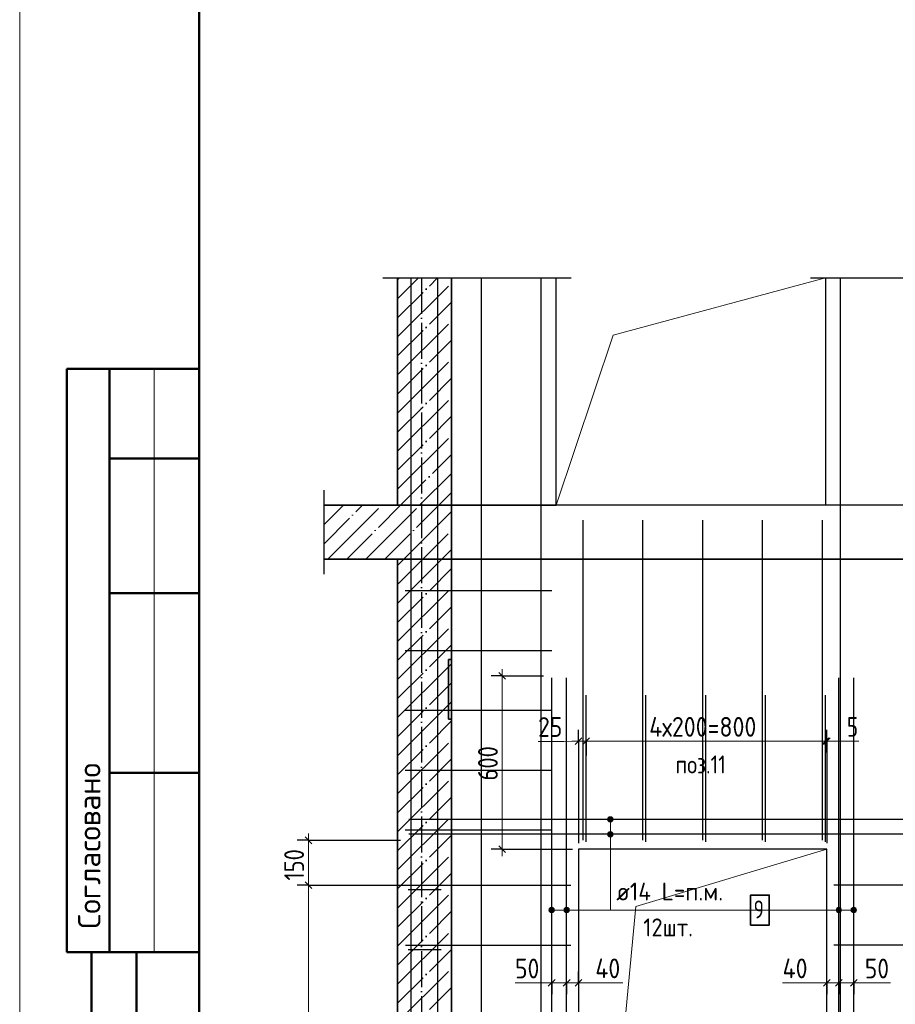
# Model space of a CAD drawing. Header units: millimetres. Extents: x -49773 to 2322955, y -3321 to 58485.
# Tile 114 of 256: x 536917 to 546674, y 6994 to 17966. Entities that reach past the tile are written whole.
import ezdxf

# ---------------------------------------------------------------- set-up
doc = ezdxf.new("R2010")
doc.units = ezdxf.units.MM
doc.linetypes.add('______11', pattern=[500, 400, -50, 0, -50])
doc.linetypes.add('______5', pattern=[1100, 800, -100, 100, -100])
for name, color, linetype, lineweight in [('Standard', 7, 'Continuous', 25), ('Арм.стержн. Арматура края', 96, 'Continuous', 35), ('Арм.стержн. вертикальными 1', 22, 'Continuous', 35), ('Арм.стержн. Доп. арматура', 180, 'Continuous', 35), ('Арм.стержн. Хомут', 240, 'Continuous', 35), ('Перекрытие_ общее', 7, 'Continuous', 35), ('Размерная линия_ общее', 7, 'Continuous', 13), ('Стена_ общее', 7, 'Continuous', 35)]:
    doc.layers.add(name, color=color, linetype=linetype, lineweight=lineweight)
doc.layers.add('Осевая линия_ общее', color=7, linetype='______5', lineweight=13, true_color=0xa0a0a0)
doc.styles.add('ISOCPEUR', font='txt')

msp = doc.modelspace()

# ---------------------------------------------------------------- hatches: boundary and pattern name
at = {"layer": 'Арм.стержн. Доп. арматура', "linetype": 'Continuous', "lineweight": 13, "transparency": 33554687}
for points in [[(543468.7, 9055.2), (543528.7, 9055.2), (543524.5, 9070.2)], [(543468.7, 9055.2), (543524.5, 9070.2), (543472.9, 9070.2)], [(543468.7, 9055.2), (543528.7, 9055.2), (543524.5, 9070.2)], [(543468.7, 9055.2), (543524.5, 9070.2), (543472.9, 9070.2)], [(543472.9, 9040.2), (543528.7, 9055.2), (543468.7, 9055.2)], [(543472.9, 9040.2), (543528.7, 9055.2), (543468.7, 9055.2)], [(543472.9, 9070.2), (543524.5, 9070.2), (543513.7, 9081)], [(543472.9, 9070.2), (543513.7, 9081), (543483.7, 9081)], [(543472.9, 9070.2), (543524.5, 9070.2), (543513.7, 9081)], [(543472.9, 9070.2), (543513.7, 9081), (543483.7, 9081)], [(543472.9, 9040.2), (543524.5, 9040.2), (543528.7, 9055.2)], [(543472.9, 9040.2), (543524.5, 9040.2), (543528.7, 9055.2)], [(543483.7, 9029.4), (543524.5, 9040.2), (543472.9, 9040.2)], [(543483.7, 9029.4), (543524.5, 9040.2), (543472.9, 9040.2)], [(543483.7, 9081), (543513.7, 9081), (543498.7, 9085.2)], [(543483.7, 9081), (543513.7, 9081), (543498.7, 9085.2)], [(543483.7, 9029.4), (543513.7, 9029.4), (543524.5, 9040.2)], [(543483.7, 9029.4), (543513.7, 9029.4), (543524.5, 9040.2)], [(543513.7, 9029.4), (543483.7, 9029.4), (543498.7, 9025.2)], [(543513.7, 9029.4), (543483.7, 9029.4), (543498.7, 9025.2)], [(543468.7, 8888.5), (543528.7, 8888.5), (543524.5, 8903.5)], [(543468.7, 8888.5), (543524.5, 8903.5), (543472.9, 8903.5)], [(543468.7, 8888.5), (543528.7, 8888.5), (543524.5, 8903.5)], [(543468.7, 8888.5), (543524.5, 8903.5), (543472.9, 8903.5)], [(543472.9, 8873.5), (543528.7, 8888.5), (543468.7, 8888.5)], [(543472.9, 8873.5), (543528.7, 8888.5), (543468.7, 8888.5)], [(543472.9, 8903.5), (543524.5, 8903.5), (543513.7, 8914.3)], [(543472.9, 8903.5), (543513.7, 8914.3), (543483.7, 8914.3)], [(543472.9, 8903.5), (543524.5, 8903.5), (543513.7, 8914.3)], [(543472.9, 8903.5), (543513.7, 8914.3), (543483.7, 8914.3)], [(543472.9, 8873.5), (543524.5, 8873.5), (543528.7, 8888.5)], [(543472.9, 8873.5), (543524.5, 8873.5), (543528.7, 8888.5)], [(543483.7, 8914.3), (543513.7, 8914.3), (543498.7, 8918.5)], [(543483.7, 8914.3), (543513.7, 8914.3), (543498.7, 8918.5)], [(543483.7, 8862.7), (543524.5, 8873.5), (543472.9, 8873.5)], [(543483.7, 8862.7), (543524.5, 8873.5), (543472.9, 8873.5)], [(543483.7, 8862.7), (543513.7, 8862.7), (543524.5, 8873.5)], [(543483.7, 8862.7), (543513.7, 8862.7), (543524.5, 8873.5)], [(543513.7, 8862.7), (543483.7, 8862.7), (543498.7, 8858.5)], [(543513.7, 8862.7), (543483.7, 8862.7), (543498.7, 8858.5)], [(542819.1, 8029.8), (542819.1, 8059.8), (542814.9, 8044.8)], [(542819.1, 8029.8), (542819.1, 8059.8), (542814.9, 8044.8)], [(542829.9, 8019), (542829.9, 8070.6), (542819.1, 8059.8)], [(542829.9, 8019), (542829.9, 8070.6), (542819.1, 8059.8)], [(542829.9, 8019), (542819.1, 8059.8), (542819.1, 8029.8)], [(542829.9, 8019), (542819.1, 8059.8), (542819.1, 8029.8)], [(542844.9, 8014.8), (542844.9, 8074.8), (542829.9, 8070.6)], [(542844.9, 8014.8), (542844.9, 8074.8), (542829.9, 8070.6)], [(542844.9, 8014.8), (542829.9, 8070.6), (542829.9, 8019)], [(542844.9, 8014.8), (542829.9, 8070.6), (542829.9, 8019)], [(542859.9, 8019), (542859.9, 8070.6), (542844.9, 8074.8)], [(542859.9, 8019), (542844.9, 8074.8), (542844.9, 8014.8)], [(542859.9, 8019), (542859.9, 8070.6), (542844.9, 8074.8)], [(542859.9, 8019), (542844.9, 8074.8), (542844.9, 8014.8)], [(542870.7, 8029.8), (542870.7, 8059.8), (542859.9, 8070.6)], [(542870.7, 8029.8), (542859.9, 8070.6), (542859.9, 8019)], [(542870.7, 8029.8), (542870.7, 8059.8), (542859.9, 8070.6)], [(542870.7, 8029.8), (542859.9, 8070.6), (542859.9, 8019)], [(542870.7, 8059.8), (542870.7, 8029.8), (542874.9, 8044.8)], [(542870.7, 8059.8), (542870.7, 8029.8), (542874.9, 8044.8)], [(542985.8, 8029.8), (542985.8, 8059.8), (542981.6, 8044.8)], [(542985.8, 8029.8), (542985.8, 8059.8), (542981.6, 8044.8)], [(542996.6, 8019), (542996.6, 8070.6), (542985.8, 8059.8)], [(542996.6, 8019), (542996.6, 8070.6), (542985.8, 8059.8)], [(542996.6, 8019), (542985.8, 8059.8), (542985.8, 8029.8)], [(542996.6, 8019), (542985.8, 8059.8), (542985.8, 8029.8)], [(543011.6, 8014.8), (543011.6, 8074.8), (542996.6, 8070.6)], [(543011.6, 8014.8), (543011.6, 8074.8), (542996.6, 8070.6)], [(543011.6, 8014.8), (542996.6, 8070.6), (542996.6, 8019)], [(543011.6, 8014.8), (542996.6, 8070.6), (542996.6, 8019)], [(543026.6, 8019), (543026.6, 8070.6), (543011.6, 8074.8)], [(543026.6, 8019), (543011.6, 8074.8), (543011.6, 8014.8)], [(543026.6, 8019), (543026.6, 8070.6), (543011.6, 8074.8)], [(543026.6, 8019), (543011.6, 8074.8), (543011.6, 8014.8)], [(543037.4, 8029.8), (543037.4, 8059.8), (543026.6, 8070.6)], [(543037.4, 8029.8), (543026.6, 8070.6), (543026.6, 8019)], [(543037.4, 8029.8), (543037.4, 8059.8), (543026.6, 8070.6)], [(543037.4, 8029.8), (543026.6, 8070.6), (543026.6, 8019)], [(543037.4, 8059.8), (543037.4, 8029.8), (543041.6, 8044.8)], [(543037.4, 8059.8), (543037.4, 8029.8), (543041.6, 8044.8)], [(546019.1, 8029.8), (546019.1, 8059.8), (546014.9, 8044.8)], [(546019.1, 8029.8), (546019.1, 8059.8), (546014.9, 8044.8)], [(546019.1, 8059.8), (546029.9, 8019), (546029.9, 8070.6)], [(546019.1, 8059.8), (546029.9, 8019), (546029.9, 8070.6)], [(546019.1, 8059.8), (546019.1, 8029.8), (546029.9, 8019)], [(546019.1, 8059.8), (546019.1, 8029.8), (546029.9, 8019)], [(546029.9, 8070.6), (546044.9, 8014.8), (546044.9, 8074.8)], [(546029.9, 8070.6), (546044.9, 8014.8), (546044.9, 8074.8)], [(546029.9, 8070.6), (546029.9, 8019), (546044.9, 8014.8)], [(546029.9, 8070.6), (546029.9, 8019), (546044.9, 8014.8)], [(546044.9, 8074.8), (546044.9, 8014.8), (546059.9, 8019)], [(546044.9, 8074.8), (546059.9, 8019), (546059.9, 8070.6)], [(546044.9, 8074.8), (546044.9, 8014.8), (546059.9, 8019)], [(546044.9, 8074.8), (546059.9, 8019), (546059.9, 8070.6)], [(546059.9, 8070.6), (546059.9, 8019), (546070.7, 8029.8)], [(546059.9, 8070.6), (546070.7, 8029.8), (546070.7, 8059.8)], [(546059.9, 8070.6), (546059.9, 8019), (546070.7, 8029.8)], [(546059.9, 8070.6), (546070.7, 8029.8), (546070.7, 8059.8)], [(546070.7, 8059.8), (546070.7, 8029.8), (546074.9, 8044.8)], [(546070.7, 8059.8), (546070.7, 8029.8), (546074.9, 8044.8)], [(546185.8, 8029.8), (546185.8, 8059.8), (546181.6, 8044.8)], [(546185.8, 8029.8), (546185.8, 8059.8), (546181.6, 8044.8)], [(546185.8, 8059.8), (546196.6, 8019), (546196.6, 8070.6)], [(546185.8, 8059.8), (546196.6, 8019), (546196.6, 8070.6)], [(546185.8, 8059.8), (546185.8, 8029.8), (546196.6, 8019)], [(546185.8, 8059.8), (546185.8, 8029.8), (546196.6, 8019)], [(546196.6, 8070.6), (546211.6, 8014.8), (546211.6, 8074.8)], [(546196.6, 8070.6), (546211.6, 8014.8), (546211.6, 8074.8)], [(546196.6, 8070.6), (546196.6, 8019), (546211.6, 8014.8)], [(546196.6, 8070.6), (546196.6, 8019), (546211.6, 8014.8)], [(546211.6, 8074.8), (546211.6, 8014.8), (546226.6, 8019)], [(546211.6, 8074.8), (546226.6, 8019), (546226.6, 8070.6)], [(546211.6, 8074.8), (546211.6, 8014.8), (546226.6, 8019)], [(546211.6, 8074.8), (546226.6, 8019), (546226.6, 8070.6)], [(546226.6, 8070.6), (546226.6, 8019), (546237.4, 8029.8)], [(546226.6, 8070.6), (546237.4, 8029.8), (546237.4, 8059.8)], [(546226.6, 8070.6), (546226.6, 8019), (546237.4, 8029.8)], [(546226.6, 8070.6), (546237.4, 8029.8), (546237.4, 8059.8)], [(546237.4, 8059.8), (546237.4, 8029.8), (546241.6, 8044.8)], [(546237.4, 8059.8), (546237.4, 8029.8), (546241.6, 8044.8)]]:
    msp.add_hatch(color=7, dxfattribs=at).paths.add_polyline_path(points)

# ---------------------------------------------------------------- linework, layer by layer
at = {"layer": 'Standard', "color": 7, "linetype": 'Continuous', "lineweight": 25, "transparency": 33554687}
for p, q in [((540961.6, 15088.5), (541894.9, 15088.5)), ((541561.6, 15088.5), (543061.6, 15088.5)), ((545728.3, 15088.5), (547228.3, 15088.5)), ((540309, 11788.5), (540309, 12721.8))]:
    msp.add_line(p, q, dxfattribs=at)
at = {"layer": 'Standard', "color": 253, "linetype": '______11', "lineweight": 35, "true_color": 0xababab, "transparency": 33554687}
for p, q in [((541128.3, 14643.4), (541573.4, 15088.5)), ((541128.3, 15067.7), (541149.1, 15088.5)), ((541128.3, 14219.2), (541728.3, 14819.1)), ((541128.3, 13794.9), (541728.3, 14394.9)), ((541128.3, 13370.6), (541728.3, 13970.6)), ((541128.3, 12946.4), (541728.3, 13546.4)), ((541161.3, 12555.2), (541728.3, 13122.1)), ((541585.6, 12555.2), (541728.3, 12697.8)), ((541128.3, 11673.6), (541409.9, 11955.2)), ((541128.3, 11249.3), (541728.3, 11849.3)), ((541128.3, 10825), (541728.3, 11425)), ((541128.3, 10400.8), (541728.3, 11000.8)), ((541128.3, 9976.5), (541728.3, 10576.5)), ((541128.3, 9552.2), (541728.3, 10152.2)), ((541128.3, 9128), (541728.3, 9728)), ((541128.3, 8703.7), (541728.3, 9303.7)), ((541128.3, 8279.5), (541728.3, 8879.4)), ((541128.3, 7855.2), (541728.3, 8455.2)), ((541128.3, 7430.9), (541728.3, 8030.9)), ((541128.3, 7006.7), (541728.3, 7606.7)), ((541128.3, 6582.4), (541728.3, 7182.4))]:
    msp.add_line(p, q, dxfattribs=at)
at = {"layer": 'Standard', "color": 253, "linetype": '______5', "lineweight": 35, "true_color": 0xababab, "transparency": 33554687}
for p, q in [((541128.3, 14855.5), (541361.2, 15088.5)), ((541128.3, 14431.3), (541728.3, 15031.3)), ((541128.3, 14007), (541728.3, 14607)), ((541128.3, 13582.8), (541728.3, 14182.8)), ((541128.3, 13158.5), (541728.3, 13758.5)), ((541128.3, 12734.2), (541728.3, 13334.2)), ((541373.5, 12555.2), (541728.3, 12910)), ((541128.3, 11461.4), (541622, 11955.2)), ((541128.3, 11885.7), (541197.7, 11955.2)), ((541128.3, 11037.2), (541728.3, 11637.2)), ((541128.3, 10612.9), (541728.3, 11212.9)), ((541128.3, 10188.6), (541728.3, 10788.6)), ((541128.3, 9764.4), (541728.3, 10364.4)), ((541128.3, 9340.1), (541728.3, 9940.1)), ((541128.3, 8915.9), (541728.3, 9515.9)), ((541128.3, 8491.6), (541728.3, 9091.6)), ((541128.3, 8067.3), (541728.3, 8667.3)), ((541128.3, 7643.1), (541728.3, 8243.1)), ((541128.3, 7218.8), (541728.3, 7818.8)), ((541128.3, 6794.5), (541728.3, 7394.5))]:
    msp.add_line(p, q, dxfattribs=at)
at = {"layer": 'Standard', "color": 7, "linetype": 'Continuous', "lineweight": 35, "transparency": 33554687}
for p, q in [((541128.3, 15088.5), (541128.3, 12555.2)), ((541728.3, 12555.2), (541728.3, 15088.5)), ((541128.3, 12555.2), (540309, 12555.2)), ((541728.3, 11955.2), (541728.3, 12555.2)), ((540309, 11955.2), (541128.3, 11955.2)), ((541128.3, 11955.2), (541128.3, 1321.8)), ((541728.3, 1321.8), (541728.3, 11955.2)), ((541694.9, 10838.5), (541694.9, 10171.9)), ((541728.3, 10838.5), (541694.9, 10838.5)), ((541728.3, 10171.9), (541728.3, 10838.5)), ((541694.9, 10171.9), (541728.3, 10171.9))]:
    msp.add_line(p, q, dxfattribs=at)
at = {"layer": 'Standard', "color": 7, "linetype": 'Continuous', "lineweight": 50, "transparency": 33554687}
for p, q in [((538916.8, 14075.3), (537443.6, 14075.3)), ((537443.6, 14075.3), (537443.6, 7575.3)), ((537443.6, 14075.3), (537443.6, 7575.3)), ((537916.8, 14075.3), (537916.8, 7575.3)), ((538916.8, 13075.3), (537916.8, 13075.3)), ((538916.8, 11575.3), (537916.8, 11575.3)), ((538916.8, 9575.3), (537916.8, 9575.3)), ((537443.6, 7575.3), (538916.8, 7575.3)), ((537716.8, -924.7), (537716.8, 7575.3)), ((537716.8, -924.7), (537716.8, 7575.3)), ((538216.8, -924.7), (538216.8, 7575.3))]:
    msp.add_line(p, q, dxfattribs=at)
at = {"layer": 'Standard', "color": 7, "linetype": 'Continuous', "lineweight": 13, "transparency": 33554687}
msp.add_line((538416.8, 14075.3), (538416.8, 7575.3), dxfattribs=at)
at = {"layer": 'Standard', "color": 253, "linetype": '______11', "lineweight": 13, "true_color": 0xababab, "transparency": 33554687}
for p, q in [((540309, 12551.3), (540312.8, 12555.2)), ((540309, 12127), (540737.1, 12555.2)), ((540561.4, 11955.2), (541161.3, 12555.2)), ((540985.6, 11955.2), (541585.6, 12555.2)), ((541409.9, 11955.2), (541728.3, 12273.6)), ((541694.9, 10543.2), (541728.3, 10576.5))]:
    msp.add_line(p, q, dxfattribs=at)
at = {"layer": 'Standard', "color": 253, "linetype": '______5', "lineweight": 13, "true_color": 0xababab, "transparency": 33554687}
for p, q in [((540309, 12339.2), (540524.9, 12555.2)), ((540349.2, 11955.2), (540949.2, 12555.2)), ((540773.5, 11955.2), (541373.5, 12555.2)), ((541197.7, 11955.2), (541728.3, 12485.7)), ((541622, 11955.2), (541728.3, 12061.4)), ((541694.9, 10755.3), (541728.3, 10788.6)), ((541694.9, 10331.1), (541728.3, 10364.4))]:
    msp.add_line(p, q, dxfattribs=at)
at = {"layer": 'Standard', "color": 7, "linetype": 'Continuous', "lineweight": 13, "transparency": 33554687}
msp.add_lwpolyline([(536916.8, -1424.7), (578916.8, -1424.7), (578916.8, 57975.3), (536916.8, 57975.3), (536916.8, -1424.7)], close=True, dxfattribs=at)
at = {"layer": 'Standard', "color": 7, "linetype": 'Continuous', "lineweight": 50, "transparency": 33554687}
msp.add_lwpolyline([(538916.8, 57475.3), (578416.8, 57475.3), (578416.8, -924.7), (538916.8, -924.7), (538916.8, 57475.3)], close=True, dxfattribs=at)
at = {"layer": 'Standard', "color": 7, "linetype": 'Continuous', "lineweight": 13, "transparency": 33554687}
for points in [[(542894.9, 12555.2), (543531.3, 14452.1), (545894.9, 15088.5)], [(543144.9, 1321.8), (543781.3, 8085.4), (545911.6, 8721.8)]]:
    msp.add_lwpolyline(points, dxfattribs=at)
at = {"layer": 'Арм.стержн. Арматура края', "color": 4, "linetype": 'Continuous', "lineweight": 25, "transparency": 33554687}
for p, q in [((541211.6, 11605.2), (542844.9, 11605.2)), ((541244.9, 11605.2), (541611.6, 11605.2)), ((541211.6, 10938.5), (542844.9, 10938.5)), ((541244.9, 10938.5), (541611.6, 10938.5)), ((543228.3, 8805.2), (543228.3, 10438.5)), ((543894.9, 8805.2), (543894.9, 10438.5)), ((544561.6, 8805.2), (544561.6, 10438.5)), ((545228.3, 8805.2), (545228.3, 10438.5)), ((545894.9, 8805.2), (545894.9, 10438.5)), ((541211.6, 10271.9), (542844.9, 10271.9)), ((541244.9, 10271.9), (541611.6, 10271.9)), ((541211.6, 9605.2), (542844.9, 9605.2)), ((541244.9, 9605.2), (541611.6, 9605.2)), ((541211.6, 8938.5), (542844.9, 8938.5)), ((541244.9, 8938.5), (541611.6, 8938.5)), ((541244.9, 8271.9), (541611.6, 8271.9)), ((541244.9, 7605.2), (541611.6, 7605.2))]:
    msp.add_line(p, q, dxfattribs=at)
at = {"layer": 'Арм.стержн. вертикальными 1', "color": 4, "linetype": 'Continuous', "lineweight": 25, "transparency": 33554687}
for p, q in [((541278.2, 1338.5), (541278.2, 15088.5)), ((541278.2, 1338.5), (541278.2, 15088.5)), ((541278.2, 1338.5), (541278.2, 15088.5)), ((541576.6, 1338.5), (541576.6, 15088.5)), ((541576.6, 1338.5), (541576.6, 15088.5)), ((541576.6, 1338.5), (541576.6, 15088.5)), ((542061.5, 1338.5), (542061.5, 15088.5)), ((542061.5, 1338.5), (542061.5, 15088.5)), ((542728.2, 1338.5), (542728.2, 15088.5)), ((542728.2, 1338.5), (542728.2, 15088.5)), ((546061.5, 1338.5), (546061.5, 15088.5)), ((546061.5, 1338.5), (546061.5, 15088.5)), ((543194.9, 8821.8), (543194.9, 12388.5)), ((543861.6, 8821.8), (543861.6, 12388.5)), ((544528.3, 8821.8), (544528.3, 12388.5)), ((545194.9, 8821.8), (545194.9, 12388.5)), ((545861.6, 8821.8), (545861.6, 12388.5)), ((543194.9, 8821.8), (543194.9, 12121.8)), ((543861.6, 8821.8), (543861.6, 12121.8)), ((544528.3, 8821.8), (544528.3, 12121.8)), ((545194.9, 8821.8), (545194.9, 12121.8)), ((545861.6, 8821.8), (545861.6, 12121.8))]:
    msp.add_line(p, q, dxfattribs=at)
at = {"layer": 'Арм.стержн. Доп. арматура', "color": 211, "linetype": 'Continuous', "lineweight": 25, "true_color": 0xff54ff, "transparency": 33554687}
for p, q in [((542844.9, 1345.2), (542844.9, 10631.8)), ((542844.9, 1345.2), (542844.9, 10631.8)), ((543011.6, 1345.2), (543011.6, 10631.8)), ((543011.6, 1345.2), (543011.6, 10631.8)), ((546044.9, 1345.2), (546044.9, 10631.8)), ((546044.9, 1345.2), (546044.9, 10631.8)), ((546211.6, 1345.2), (546211.6, 10631.8)), ((546211.6, 1345.2), (546211.6, 10631.8)), ((555221.6, 9055.2), (541251.6, 9055.2)), ((555221.6, 9055.2), (541251.6, 9055.2)), ((555221.6, 8888.5), (541251.6, 8888.5)), ((555221.6, 8888.5), (541251.6, 8888.5))]:
    msp.add_line(p, q, dxfattribs=at)
at = {"layer": 'Арм.стержн. Доп. арматура', "color": 7, "linetype": 'Continuous', "lineweight": 13, "transparency": 33554687}
for p, q in [((543468.7, 9055.2), (543468.7, 9055.2)), ((543468.7, 9055.2), (543468.7, 9055.2)), ((543498.7, 9085.2), (543498.7, 9085.2)), ((543498.7, 9085.2), (543498.7, 9085.2)), ((543498.7, 8044.8), (543498.7, 9055.2)), ((543498.7, 8044.8), (543498.7, 9055.2)), ((543498.7, 9025.2), (543498.7, 9025.2)), ((543498.7, 9025.2), (543498.7, 9025.2)), ((543528.7, 9055.2), (543528.7, 9055.2)), ((543528.7, 9055.2), (543528.7, 9055.2)), ((543468.7, 8888.5), (543468.7, 8888.5)), ((543468.7, 8888.5), (543468.7, 8888.5)), ((543498.7, 8918.5), (543498.7, 8918.5)), ((543498.7, 8918.5), (543498.7, 8918.5)), ((543498.7, 8044.8), (543498.7, 8888.5)), ((543498.7, 8044.8), (543498.7, 8888.5)), ((543528.7, 8888.5), (543528.7, 8888.5)), ((543528.7, 8888.5), (543528.7, 8888.5)), ((543498.7, 8858.5), (543498.7, 8858.5)), ((543498.7, 8858.5), (543498.7, 8858.5)), ((542814.9, 8044.8), (542814.9, 8044.8)), ((542814.9, 8044.8), (542814.9, 8044.8)), ((542844.9, 8074.8), (542844.9, 8074.8)), ((542844.9, 8074.8), (542844.9, 8074.8)), ((543498.7, 8044.8), (542844.9, 8044.8)), ((543498.7, 8044.8), (542844.9, 8044.8)), ((542844.9, 8014.8), (542844.9, 8014.8)), ((542844.9, 8014.8), (542844.9, 8014.8)), ((542874.9, 8044.8), (542874.9, 8044.8)), ((542874.9, 8044.8), (542874.9, 8044.8)), ((542981.6, 8044.8), (542981.6, 8044.8)), ((542981.6, 8044.8), (542981.6, 8044.8)), ((543011.6, 8074.8), (543011.6, 8074.8)), ((543011.6, 8074.8), (543011.6, 8074.8)), ((543498.7, 8044.8), (543011.6, 8044.8)), ((543498.7, 8044.8), (543011.6, 8044.8)), ((543011.6, 8014.8), (543011.6, 8014.8)), ((543011.6, 8014.8), (543011.6, 8014.8)), ((543041.6, 8044.8), (543041.6, 8044.8)), ((543041.6, 8044.8), (543041.6, 8044.8)), ((543498.7, 8044.8), (545012, 8044.8)), ((543498.7, 8044.8), (546044.9, 8044.8)), ((543498.7, 8044.8), (546211.6, 8044.8)), ((543498.7, 8044.8), (546211.6, 8044.8)), ((543498.7, 8044.8), (546044.9, 8044.8)), ((546014.9, 8044.8), (546014.9, 8044.8)), ((546014.9, 8044.8), (546014.9, 8044.8)), ((546044.9, 8074.8), (546044.9, 8074.8)), ((546044.9, 8074.8), (546044.9, 8074.8)), ((546044.9, 8014.8), (546044.9, 8014.8)), ((546044.9, 8014.8), (546044.9, 8014.8)), ((546074.9, 8044.8), (546074.9, 8044.8)), ((546074.9, 8044.8), (546074.9, 8044.8)), ((546181.6, 8044.8), (546181.6, 8044.8)), ((546181.6, 8044.8), (546181.6, 8044.8)), ((546211.6, 8074.8), (546211.6, 8074.8)), ((546211.6, 8074.8), (546211.6, 8074.8)), ((546211.6, 8014.8), (546211.6, 8014.8)), ((546211.6, 8014.8), (546211.6, 8014.8)), ((546241.6, 8044.8), (546241.6, 8044.8)), ((546241.6, 8044.8), (546241.6, 8044.8))]:
    msp.add_line(p, q, dxfattribs=at)
at = {"layer": 'Арм.стержн. Доп. арматура', "color": 7, "linetype": 'Continuous', "lineweight": 35, "transparency": 33554687}
msp.add_lwpolyline([(545062, 7878.1), (545268.7, 7878.1), (545268.7, 8211.5), (545062, 8211.5), (545062, 7878.1)], dxfattribs=at)
at = {"layer": 'Арм.стержн. Доп. арматура', "color": 7, "linetype": 'Continuous', "lineweight": 13, "transparency": 33554687}
for centre in [(543498.7, 9055.2), (543498.7, 9055.2), (543498.7, 8888.5), (543498.7, 8888.5), (542844.9, 8044.8), (542844.9, 8044.8), (543011.6, 8044.8), (543011.6, 8044.8), (546044.9, 8044.8), (546044.9, 8044.8), (546211.6, 8044.8), (546211.6, 8044.8)]:
    msp.add_circle(centre, 30, dxfattribs=at)
at = {"layer": 'Арм.стержн. Хомут', "color": 40, "linetype": 'Continuous', "lineweight": 25, "transparency": 33554687}
for p, q in [((541214.8, 8321.8), (543058.3, 8321.8)), ((548968.3, 8321.8), (545988.3, 8321.8)), ((541214.8, 7655.2), (543058.3, 7655.2)), ((548968.3, 7655.2), (545988.3, 7655.2))]:
    msp.add_line(p, q, dxfattribs=at)
at = {"layer": 'Осевая линия_ общее', "color": 253, "linetype": '______11', "lineweight": -3, "true_color": 0xa0a0a0, "transparency": 33554687}
msp.add_line((541394.9, 15088.5), (541394.9, 89.7), dxfattribs=at)
at = {"layer": 'Перекрытие_ общее', "color": 7, "linetype": 'Continuous', "lineweight": 13, "transparency": 33554687}
for p, q in [((541728.3, 12555.2), (541128.3, 12555.2)), ((541128.3, 11955.2), (541728.3, 11955.2))]:
    msp.add_line(p, q, dxfattribs=at)
at = {"layer": 'Перекрытие_ общее', "color": 7, "linetype": 'Continuous', "lineweight": 25, "transparency": 33554687}
for p, q in [((542894.9, 12555.2), (541728.3, 12555.2)), ((545894.9, 12555.2), (542894.9, 12555.2)), ((547061.6, 12555.2), (545894.9, 12555.2)), ((541728.3, 11955.2), (547061.6, 11955.2))]:
    msp.add_line(p, q, dxfattribs=at)
at = {"layer": 'Размерная линия_ общее', "color": 253, "linetype": 'Continuous', "lineweight": -3, "true_color": 0xa0a0a0, "transparency": 33554687}
for p, q in [((542294.4, 10655.2), (542169.4, 10655.2)), ((542294.4, 10655.2), (542419.4, 10655.2)), ((542294.4, 10655.2), (542754.9, 10655.2)), ((543144.9, 9926.4), (543144.9, 10051.4)), ((543228.3, 9926.4), (543228.3, 10051.4)), ((545894.9, 9926.4), (545894.9, 10051.4)), ((545911.6, 9926.4), (545911.6, 10051.4)), ((543144.9, 9926.4), (543144.9, 9801.4)), ((543144.9, 9926.4), (543144.9, 8788.5)), ((543228.3, 9926.4), (543228.3, 9801.4)), ((543228.3, 9926.4), (543228.3, 9765.9)), ((545894.9, 9926.4), (545894.9, 9801.4)), ((545911.6, 9926.4), (545911.6, 9801.4)), ((545911.6, 9926.4), (545911.6, 8788.5)), ((540135, 8821.8), (540010, 8821.8)), ((540135, 8821.8), (540260, 8821.8)), ((540135, 8821.8), (541161.4, 8821.8)), ((542294.4, 8721.8), (542169.4, 8721.8)), ((542294.4, 8721.8), (542419.4, 8721.8)), ((542294.4, 8721.8), (543078.3, 8721.8)), ((540135, 8321.8), (540010, 8321.8)), ((540135, 8321.8), (540260, 8321.8)), ((540135, 8321.8), (541995.5, 8321.8)), ((542844.9, 7233.2), (542844.9, 7358.2)), ((543011.6, 7233.2), (543011.6, 7358.2)), ((543144.9, 7233.2), (543144.9, 7358.2)), ((545911.6, 7233.2), (545911.6, 7358.2)), ((546044.9, 7233.2), (546044.9, 7358.2)), ((546211.6, 7233.2), (546211.6, 7358.2)), ((542844.9, 7233.2), (542844.9, 7108.2)), ((543011.6, 7233.2), (543011.6, 7108.2)), ((543144.9, 7233.2), (543144.9, 7108.2)), ((545911.6, 7233.2), (545911.6, 7108.2)), ((546044.9, 7233.2), (546044.9, 7108.2)), ((546211.6, 7233.2), (546211.6, 7108.2))]:
    msp.add_line(p, q, dxfattribs=at)
at = {"layer": 'Размерная линия_ общее', "color": 7, "linetype": 'Continuous', "lineweight": 25, "transparency": 33554687}
for p, q in [((542331.9, 10617.7), (542256.9, 10692.7)), ((543107.4, 9888.9), (543182.4, 9963.9)), ((543190.8, 9888.9), (543265.8, 9963.9)), ((545857.4, 9888.9), (545932.4, 9963.9)), ((545874.1, 9888.9), (545949.1, 9963.9)), ((540172.5, 8784.3), (540097.5, 8859.3)), ((542331.9, 8684.3), (542256.9, 8759.3)), ((540172.5, 8284.3), (540097.5, 8359.3)), ((542882.4, 7270.7), (542807.4, 7195.7)), ((543049.1, 7270.7), (542974.1, 7195.7)), ((543182.4, 7270.7), (543107.4, 7195.7)), ((545874.1, 7195.7), (545949.1, 7270.7)), ((546007.4, 7195.7), (546082.4, 7270.7)), ((546174.1, 7195.7), (546249.1, 7270.7))]:
    msp.add_line(p, q, dxfattribs=at)
at = {"layer": 'Размерная линия_ общее', "color": 7, "linetype": 'Continuous', "lineweight": 13, "transparency": 33554687}
for p, q in [((542294.4, 10655.2), (542294.4, 10730.2)), ((542979.7, 9924.5), (542693.6, 9924.5)), ((543186.6, 9926.4), (542979.7, 9924.5)), ((543144.9, 9926.4), (543069.9, 9926.4)), ((543144.9, 9926.4), (543228.3, 9926.4)), ((543228.3, 9926.4), (545894.9, 9926.4)), ((545894.9, 9926.4), (545911.6, 9926.4)), ((545903.3, 9926.4), (546134.8, 9926)), ((545911.6, 9926.4), (545986.6, 9926.4)), ((546134.8, 9926), (546266.8, 9926)), ((540135, 8821.8), (540135, 8896.8)), ((540135, 8321.8), (540135, 8821.8)), ((542294.4, 8721.8), (542294.4, 8646.8)), ((540135, 1655.2), (540135, 8321.8)), ((542722.7, 7233.4), (542436.7, 7233.4)), ((542928.3, 7233.2), (542722.7, 7233.4)), ((542844.9, 7233.2), (542769.9, 7233.2)), ((543011.6, 7233.2), (542844.9, 7233.2)), ((543144.9, 7233.2), (543011.6, 7233.2)), ((543078.3, 7233.2), (543330.7, 7234.7)), ((543144.9, 7233.2), (543219.9, 7233.2)), ((543330.7, 7234.7), (543638.7, 7234.7)), ((545725.8, 7234.7), (545417.8, 7234.7)), ((545978.3, 7233.2), (545725.8, 7234.7)), ((545911.6, 7233.2), (545836.6, 7233.2)), ((545911.6, 7233.2), (546044.9, 7233.2)), ((546044.9, 7233.2), (546211.6, 7233.2)), ((546128.3, 7233.2), (546333.8, 7233.4)), ((546211.6, 7233.2), (546286.6, 7233.2)), ((546333.8, 7233.4), (546619.8, 7233.4))]:
    msp.add_line(p, q, dxfattribs=at)
msp.add_lwpolyline([(542294.4, 8721.8), (542294.4, 9395.7), (542294.4, 9395.7), (542294.4, 10655.2)], dxfattribs=at)
at = {"layer": 'Размерная линия_ общее', "color": 253, "linetype": 'Continuous', "lineweight": -3, "true_color": 0xa0a0a0, "transparency": 33554687}
msp.add_lwpolyline([(545894.9, 9926.4), (545894.9, 9942.9), (545894.9, 9942.9), (545894.9, 10218.8)], dxfattribs=at)
at = {"layer": 'Стена_ общее', "color": 7, "linetype": 'Continuous', "lineweight": 25, "transparency": 33554687}
for p, q in [((542894.9, 12555.2), (542894.9, 15088.5)), ((545894.9, 15088.5), (545894.9, 12555.2)), ((541728.3, 12555.2), (542894.9, 12555.2)), ((547061.6, 12555.2), (545894.9, 12555.2)), ((547061.6, 11955.2), (541728.3, 11955.2)), ((543144.9, 8721.8), (543144.9, 1321.8)), ((545911.6, 8721.8), (543144.9, 8721.8)), ((545911.6, 1321.8), (545911.6, 8721.8))]:
    msp.add_line(p, q, dxfattribs=at)
at = {"layer": 'Стена_ общее', "color": 7, "linetype": 'Continuous', "lineweight": 35, "transparency": 33554687}
for p, q in [((541128.3, 12555.2), (541728.3, 12555.2)), ((541728.3, 11955.2), (541128.3, 11955.2))]:
    msp.add_line(p, q, dxfattribs=at)

# ---------------------------------------------------------------- texts
at = {"layer": 'Standard', "color": 7, "linetype": 'Continuous', "lineweight": 50, "transparency": 33554687, "insert": (537816.8, 7836.8), "char_height": 250, "width": 2071.875, "attachment_point": 7, "rotation": 90, "style": 'ISOCPEUR'}
msp.add_mtext('\\A1;{\\fISOCPEUR|i0|b0;\\H250.000000;\\W1.000000;\\C7;Согласовано}\\P', dxfattribs=at)
at = {"layer": 'Standard', "color": 7, "linetype": 'Continuous', "lineweight": 18, "transparency": 33554687, "insert": (544224, 9567.2), "char_height": 200, "width": 754.337, "attachment_point": 7, "style": 'ISOCPEUR'}
msp.add_mtext('\\W0.85;поз.11', dxfattribs=at)
at = {"layer": 'Арм.стержн. Доп. арматура', "color": 7, "linetype": 'Continuous', "lineweight": 25, "transparency": 33554687, "char_height": 200, "attachment_point": 7, "style": 'ISOCPEUR'}
for s, insert, width in [('\\W0.94;ø14 L=п.м. ', (543565.4, 8151.5), 1473.88), ('\\W0.78;9', (545095.4, 7951.5), 217.601), ('\\W0.91;12шт. ', (543865.4, 7751.5), 870.444)]:
    msp.add_mtext(s, dxfattribs=dict(at, insert=insert, width=width))
at = {"layer": 'Размерная линия_ общее', "color": 7, "linetype": 'Continuous', "lineweight": 25, "transparency": 33554687, "char_height": 220, "attachment_point": 7, "style": 'ISOCPEUR'}
for s, insert, width in [('\\W0.87;25', (542693.6, 9974.5), 403.94), ('\\W0.88;4х200=800', (543931.6, 9976.4), 1375.938), ('\\W0.78;5', (546134.8, 9976), 239.362), ('\\W0.87;50', (542436.7, 7283.4), 403.94), ('\\W0.88;40', (543330.7, 7284.7), 426.797), ('\\W0.88;40', (545417.8, 7284.7), 426.797), ('\\W0.87;50', (546333.8, 7283.4), 403.932)]:
    msp.add_mtext(s, dxfattribs=dict(at, insert=insert, width=width))
at = {"layer": 'Размерная линия_ общее', "color": 7, "linetype": 'Continuous', "lineweight": 25, "transparency": 33554687, "char_height": 220, "attachment_point": 7, "rotation": 90, "style": 'ISOCPEUR'}
for s, insert, width in [('\\W0.83;600', (542244.4, 9488.5), 510.897), ('\\W0.83;150', (540085, 8373.8), 508.571)]:
    msp.add_mtext(s, dxfattribs=dict(at, insert=insert, width=width))

doc.saveas('drawing.dxf')
